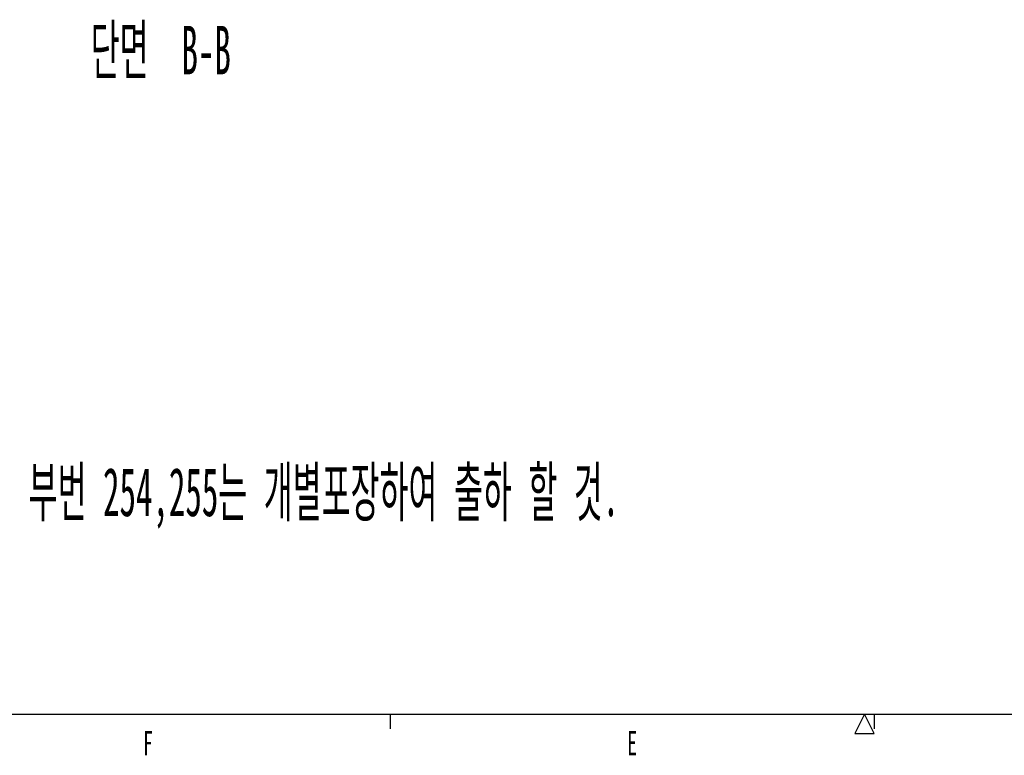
# Model space of a CAD drawing. Header units: millimetres. Extents: x 0 to 8390, y -1 to 5930.
# Tile 30 of 65: x 5428 to 6444, y 58 to 817. Entities that reach past the tile are written whole.
import ezdxf

# ---------------------------------------------------------------- set-up
doc = ezdxf.new("R2010")
doc.units = ezdxf.units.MM
doc.header["$LTSCALE"] = 462.55
doc.layers.get('0').update_dxf_attribs({"linetype": 'CONTINUOUS'})
doc.styles.get("Standard").update_dxf_attribs({"font": 'txt', "width": 0.5})
doc.styles.add('TEXTSTYLE_2', font='txt', dxfattribs={"width": 0.6})

msp = doc.modelspace()

# ---------------------------------------------------------------- linework, layer by layer
at = {"color": 7, "linetype": 'Continuous'}
msp.add_line((250, 100), (8310, 100), dxfattribs=at)
at = {"color": 2, "linetype": 'Continuous'}
for p, q in [((5810, 100), (5810, 85)), ((6300, 100), (6290, 80)), ((6310, 80), (6300, 100)), ((6310, 100), (6310, 85)), ((6290, 80), (6310, 80))]:
    msp.add_line(p, q, dxfattribs=at)

# ---------------------------------------------------------------- texts
at = {"color": 2, "linetype": 'Continuous', "char_height": 50, "line_spacing_factor": 0.9}
for s, insert, width, attachment_point in [('단면  B-B', (5573.2, 810.8), 183.333, 2), ('주) 판금 MAKER에서 배선 MAKER 반출시 부번 250을 장착하고, 부번 254,255는 개별포장하여 출하 할 것.', (4520.3, 354.5), 1800, 1)]:
    msp.add_mtext(s, dxfattribs=dict(at, insert=insert, width=width, attachment_point=attachment_point))
at = {"color": 2, "linetype": 'Continuous', "char_height": 25, "width": 15, "attachment_point": 2, "line_spacing_factor": 0.9, "style": 'TEXTSTYLE_2'}
for s, insert in [('F', (5560, 82.5)), ('E', (6060, 82.5))]:
    msp.add_mtext(s, dxfattribs=dict(at, insert=insert))

doc.saveas('drawing.dxf')
